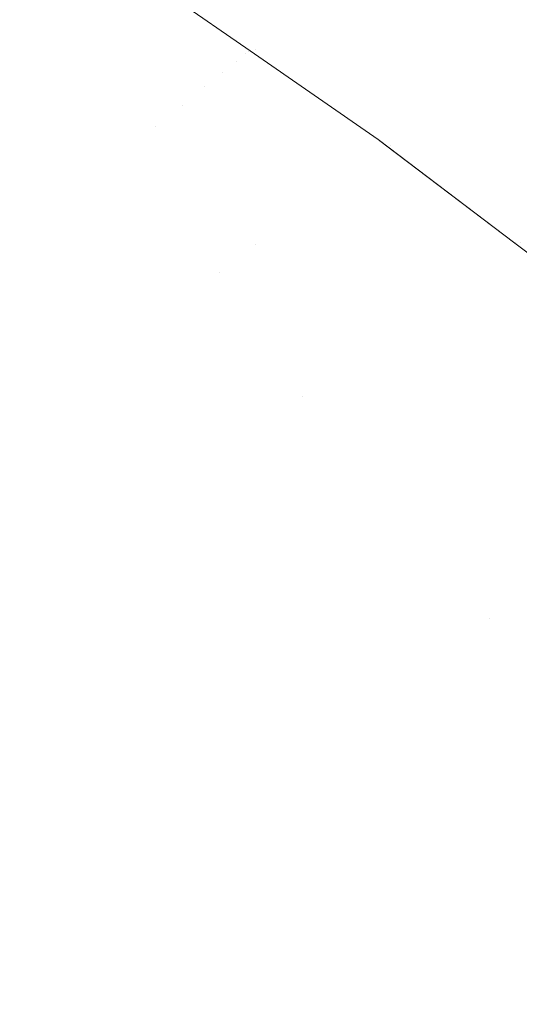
# Model space of a CAD drawing. Header units: centimetres. Extents: x -35.1 to 36.2, y 4.2 to 6.
# Tile 183 of 256: x -11.19481 to -11.18511, y 5.95506 to 5.97419. Entities that reach past the tile are written whole.
import ezdxf

# ---------------------------------------------------------------- set-up
doc = ezdxf.new("R2010")
doc.units = ezdxf.units.CM
doc.header["$LTSCALE"] = 2.54
doc.layers.add('Lucido design-1', color=7, linetype='Continuous')

# ---------------------------------------------------------------- blocks, each defined once
blk = doc.blocks.new('Gruppo-4-1')
at = {"color": 7, "linetype": 'Continuous', "lineweight": 9}
for points, invisible_edges in [([(36.07398, 5.976693, -2312.357891), (-34.958478, 5.976693, -2312.357891), (-34.958478, 5.973816, -2312.354611), (36.07398, 5.973816, -2312.354611)], 5), ([(-11.196874, 5.976277, -2313.0377), (-11.1941, 5.974517, -2313.0377), (-11.194566, 5.974118, -2313.040757), (-11.197325, 5.975869, -2313.040757)], 15), ([(-11.197325, 5.975869, -2313.040757), (-11.194566, 5.974118, -2313.040757), (-11.195112, 5.97365, -2313.043786), (-11.197854, 5.97539, -2313.043786)], 15), ([(-11.190595, 5.973387, -2313.029971), (-11.190716, 5.973289, -2313.031524), (-11.193419, 5.975101, -2313.031524), (-11.193204, 5.975284, -2313.028414)], 15), ([(-11.190418, 5.973531, -2313.026855), (-11.190496, 5.973468, -2313.028414), (-11.193204, 5.975284, -2313.028414), (-11.193076, 5.975394, -2313.025294)], 15), ([(-11.193204, 5.975284, -2313.028414), (-11.190496, 5.973468, -2313.028414), (-11.190595, 5.973387, -2313.029971)], 11), ([(-11.193076, 5.975394, -2313.025294), (-11.190363, 5.973575, -2313.025294), (-11.190418, 5.973531, -2313.026855)], 11), ([(-11.190363, 5.973575, -2313.025294), (-11.193076, 5.975394, -2313.025294), (-11.192204, 5.974886, -2313.02217)], 11), ([(-11.192945, 5.975431, -2312.817976), (-11.192682, 5.975431, -2312.813788), (-11.189974, 5.973611, -2312.813914), (-11.190233, 5.973611, -2312.818039)], 15), ([(-11.192204, 5.974886, -2312.82217), (-11.192945, 5.975431, -2312.817976), (-11.190233, 5.973611, -2312.818039)], 11), ([(-11.189543, 5.973611, -2312.809802), (-11.189974, 5.973611, -2312.813914), (-11.192682, 5.975431, -2312.813788), (-11.192245, 5.975431, -2312.809612)], 15), ([(-11.192245, 5.975431, -2312.809612), (-11.191635, 5.975431, -2312.805454), (-11.188942, 5.973611, -2312.805707), (-11.189543, 5.973611, -2312.809802)], 15), ([(-11.188173, 5.973611, -2312.801636), (-11.188942, 5.973611, -2312.805707), (-11.191635, 5.975431, -2312.805454), (-11.190854, 5.975431, -2312.801321)], 15), ([(-11.190854, 5.975431, -2312.801321), (-11.189904, 5.975431, -2312.797218), (-11.187237, 5.973611, -2312.797595), (-11.188173, 5.973611, -2312.801636)], 15), ([(-11.186137, 5.973611, -2312.793589), (-11.187237, 5.973611, -2312.797595), (-11.189904, 5.975431, -2312.797218), (-11.188787, 5.975431, -2312.793151)], 15), ([(-11.188787, 5.975431, -2312.793151), (-11.187507, 5.975431, -2312.789125), (-11.184877, 5.973611, -2312.789624), (-11.186137, 5.973611, -2312.793589)], 15), ([(-11.183459, 5.973611, -2312.785705), (-11.184877, 5.973611, -2312.789624), (-11.187507, 5.975431, -2312.789125), (-11.186068, 5.975431, -2312.785145)], 15), ([(-11.186068, 5.975431, -2312.785145), (-11.184473, 5.975431, -2312.781218), (-11.181888, 5.973611, -2312.781837), (-11.183459, 5.973611, -2312.785705)], 15), ([(-11.19086, 5.973173, -2313.033075), (-11.191024, 5.973039, -2313.034621), (-11.193717, 5.974845, -2313.034621), (-11.193419, 5.975101, -2313.031524)], 15), ([(-11.193419, 5.975101, -2313.031524), (-11.190716, 5.973289, -2313.031524), (-11.19086, 5.973173, -2313.033075)], 11), ([(-11.190334, 5.973589, -2313.02217), (-11.192204, 5.974886, -2313.02217), (-11.192204, 5.974886, -2312.82217), (-11.190334, 5.973589, -2312.82217)], 10), ([(-11.190233, 5.973611, -2312.818039), (-11.190334, 5.973589, -2312.82217), (-11.192204, 5.974886, -2312.82217)], 9), ([(-11.192204, 5.974886, -2313.02217), (-11.190334, 5.973589, -2313.02217), (-11.190363, 5.973575, -2313.025294)], 10), ([(-11.191211, 5.972888, -2313.036163), (-11.191419, 5.972719, -2313.0377), (-11.1941, 5.974517, -2313.0377), (-11.193717, 5.974845, -2313.034621)], 15), ([(-11.193717, 5.974845, -2313.034621), (-11.191024, 5.973039, -2313.034621), (-11.191211, 5.972888, -2313.036163)], 11), ([(-11.191648, 5.972533, -2313.039231), (-11.191899, 5.97233, -2313.040757), (-11.194566, 5.974118, -2313.040757), (-11.1941, 5.974517, -2313.0377)], 15), ([(-11.1941, 5.974517, -2313.0377), (-11.191419, 5.972719, -2313.0377), (-11.191648, 5.972533, -2313.039231)], 11), ([(-11.19217, 5.97211, -2313.042275), (-11.192463, 5.971873, -2313.043786), (-11.195112, 5.97365, -2313.043786), (-11.194566, 5.974118, -2313.040757)], 15), ([(-11.194566, 5.974118, -2313.040757), (-11.191899, 5.97233, -2313.040757), (-11.19217, 5.97211, -2313.042275)], 11), ([(36.07398, 5.973607, -2312.354392), (36.07398, 5.973816, -2312.354611), (-34.958478, 5.973816, -2312.354611), (-34.958478, 5.973607, -2312.354392)], 10), ([(36.07398, 5.971742, -2312.352444), (36.07398, 5.973607, -2312.354392), (-34.958478, 5.973607, -2312.354392), (-34.958478, 5.971742, -2312.352444)], 10), ([(-11.193109, 5.971349, -2313.046785), (-11.195739, 5.973113, -2313.046785), (-11.195112, 5.97365, -2313.043786), (-11.192463, 5.971873, -2313.043786)], 15), ([(-11.187802, 5.971678, -2313.026855), (-11.187882, 5.971617, -2313.028414), (-11.190496, 5.973468, -2313.028414), (-11.190418, 5.973531, -2313.026855)], 15), ([(-11.190418, 5.973531, -2313.026855), (-11.190363, 5.973575, -2313.025294), (-11.187745, 5.971722, -2313.025294), (-11.187802, 5.971678, -2313.026855)], 15), ([(-11.190363, 5.973575, -2313.025294), (-11.190334, 5.973589, -2313.02217), (-11.187845, 5.971862, -2313.02217)], 9), ([(-11.187845, 5.971862, -2313.02217), (-11.187745, 5.971722, -2313.025294), (-11.190363, 5.973575, -2313.025294)], 11), ([(-11.187845, 5.971862, -2312.82217), (-11.190334, 5.973589, -2312.82217), (-11.190233, 5.973611, -2312.818039)], 10), ([(-11.190334, 5.973589, -2312.82217), (-11.187845, 5.971862, -2312.82217), (-11.187845, 5.971862, -2313.02217), (-11.190334, 5.973589, -2313.02217)], 10), ([(-11.190233, 5.973611, -2312.818039), (-11.187615, 5.971757, -2312.8181), (-11.187845, 5.971862, -2312.82217)], 11), ([(-11.190233, 5.973611, -2312.818039), (-11.189974, 5.973611, -2312.813914), (-11.18736, 5.971757, -2312.814037), (-11.187615, 5.971757, -2312.8181)], 15), ([(-11.186936, 5.971757, -2312.809985), (-11.18736, 5.971757, -2312.814037), (-11.189974, 5.973611, -2312.813914), (-11.189543, 5.973611, -2312.809802)], 15), ([(-11.189543, 5.973611, -2312.809802), (-11.188942, 5.973611, -2312.805707), (-11.186344, 5.971757, -2312.805951), (-11.186936, 5.971757, -2312.809985)], 15), ([(-11.185586, 5.971757, -2312.80194), (-11.186344, 5.971757, -2312.805951), (-11.188942, 5.973611, -2312.805707), (-11.188173, 5.973611, -2312.801636)], 15), ([(-11.188173, 5.973611, -2312.801636), (-11.187237, 5.973611, -2312.797595), (-11.184663, 5.971757, -2312.797959), (-11.185586, 5.971757, -2312.80194)], 15), ([(-11.18358, 5.971757, -2312.794012), (-11.184663, 5.971757, -2312.797959), (-11.187237, 5.973611, -2312.797595), (-11.186137, 5.973611, -2312.793589)], 15), ([(-11.186137, 5.973611, -2312.793589), (-11.184877, 5.973611, -2312.789624), (-11.182338, 5.971757, -2312.790106), (-11.18358, 5.971757, -2312.794012)], 15), ([(-11.187984, 5.971538, -2313.029971), (-11.188109, 5.971442, -2313.031524), (-11.190716, 5.973289, -2313.031524), (-11.190595, 5.973387, -2313.029971)], 15), ([(-11.190595, 5.973387, -2313.029971), (-11.190496, 5.973468, -2313.028414), (-11.187882, 5.971617, -2313.028414), (-11.187984, 5.971538, -2313.029971)], 15), ([(-11.188256, 5.971329, -2313.033075), (-11.188426, 5.971199, -2313.034621), (-11.191024, 5.973039, -2313.034621), (-11.19086, 5.973173, -2313.033075)], 15), ([(-11.19086, 5.973173, -2313.033075), (-11.190716, 5.973289, -2313.031524), (-11.188109, 5.971442, -2313.031524), (-11.188256, 5.971329, -2313.033075)], 15), ([(-11.193836, 5.97076, -2313.04975), (-11.196444, 5.972509, -2313.04975), (-11.195739, 5.973113, -2313.046785), (-11.193109, 5.971349, -2313.046785)], 15), ([(-11.191211, 5.972888, -2313.036163), (-11.191024, 5.973039, -2313.034621), (-11.188426, 5.971199, -2313.034621), (-11.188618, 5.971052, -2313.036163)], 15), ([(-11.188618, 5.971052, -2313.036163), (-11.188832, 5.970887, -2313.0377), (-11.191419, 5.972719, -2313.0377), (-11.191211, 5.972888, -2313.036163)], 15), ([(-11.191648, 5.972533, -2313.039231), (-11.191419, 5.972719, -2313.0377), (-11.188832, 5.970887, -2313.0377), (-11.189068, 5.970706, -2313.039231)], 15), ([(-11.194641, 5.970107, -2313.052675), (-11.197225, 5.97184, -2313.052675), (-11.196444, 5.972509, -2313.04975), (-11.193836, 5.97076, -2313.04975)], 15), ([(-11.189068, 5.970706, -2313.039231), (-11.189325, 5.970508, -2313.040757), (-11.191899, 5.97233, -2313.040757), (-11.191648, 5.972533, -2313.039231)], 15), ([(-11.19217, 5.97211, -2313.042275), (-11.191899, 5.97233, -2313.040757), (-11.189325, 5.970508, -2313.040757), (-11.189605, 5.970293, -2313.042275)], 15), ([(-11.189605, 5.970293, -2313.042275), (-11.189905, 5.970062, -2313.043786), (-11.192463, 5.971873, -2313.043786), (-11.19217, 5.97211, -2313.042275)], 15), ([(-11.195522, 5.969392, -2313.055559), (-11.198081, 5.971107, -2313.055559), (-11.197225, 5.97184, -2313.052675), (-11.194641, 5.970107, -2313.052675)], 15), ([(-11.190227, 5.969815, -2313.04529), (-11.19057, 5.969552, -2313.046785), (-11.193109, 5.971349, -2313.046785), (-11.192463, 5.971873, -2313.043786)], 15), ([(-11.192463, 5.971873, -2313.043786), (-11.189905, 5.970062, -2313.043786), (-11.190227, 5.969815, -2313.04529)], 11), ([(-11.187845, 5.971862, -2312.82217), (-11.18519, 5.969852, -2312.82217), (-11.18519, 5.969852, -2313.02217), (-11.187702, 5.971754, -2313.02217)], 10), ([(-11.187702, 5.971754, -2313.02217), (-11.187845, 5.971862, -2313.02217), (-11.187845, 5.971862, -2312.82217)], 10), ([(-11.18519, 5.969852, -2312.82217), (-11.187845, 5.971862, -2312.82217), (-11.187615, 5.971757, -2312.8181)], 10), ([(-11.187845, 5.971862, -2313.02217), (-11.187702, 5.971754, -2313.02217), (-11.187711, 5.971748, -2313.023732)], 10), ([(-11.187711, 5.971748, -2313.023732), (-11.187745, 5.971722, -2313.025294), (-11.187845, 5.971862, -2313.02217)], 11), ([(-34.958478, 5.971742, -2312.352444), (-34.958478, 5.970799, -2312.351459), (36.07398, 5.970799, -2312.351459), (36.07398, 5.971742, -2312.352444)], 10), ([(-11.187984, 5.971538, -2313.029971), (-11.187882, 5.971617, -2313.028414), (-11.185363, 5.969735, -2313.028414), (-11.185468, 5.969658, -2313.029971)], 15), ([(-11.185281, 5.969794, -2313.026855), (-11.185363, 5.969735, -2313.028414), (-11.187882, 5.971617, -2313.028414), (-11.187802, 5.971678, -2313.026855)], 15), ([(-11.187802, 5.971678, -2313.026855), (-11.187745, 5.971722, -2313.025294), (-11.185223, 5.969837, -2313.025294), (-11.185281, 5.969794, -2313.026855)], 15), ([(-11.185187, 5.969863, -2313.023732), (-11.185223, 5.969837, -2313.025294), (-11.187745, 5.971722, -2313.025294), (-11.187711, 5.971748, -2313.023732)], 15), ([(-11.185187, 5.969863, -2313.023732), (-11.187711, 5.971748, -2313.023732), (-11.187702, 5.971754, -2313.02217)], 11), ([(-11.187702, 5.971754, -2313.02217), (-11.18519, 5.969852, -2313.02217), (-11.185187, 5.969863, -2313.023732)], 10), ([(-11.187615, 5.971757, -2312.8181), (-11.18736, 5.971757, -2312.814037), (-11.184841, 5.969871, -2312.814154), (-11.185092, 5.969871, -2312.818159)], 15), ([(-11.187615, 5.971757, -2312.8181), (-11.185092, 5.969871, -2312.818159), (-11.18519, 5.969852, -2312.82217)], 11), ([(-11.184423, 5.969871, -2312.810161), (-11.184841, 5.969871, -2312.814154), (-11.18736, 5.971757, -2312.814037), (-11.186936, 5.971757, -2312.809985)], 15), ([(-11.186936, 5.971757, -2312.809985), (-11.186344, 5.971757, -2312.805951), (-11.183839, 5.969871, -2312.806186), (-11.184423, 5.969871, -2312.810161)], 15), ([(-11.183092, 5.969871, -2312.802233), (-11.183839, 5.969871, -2312.806186), (-11.186344, 5.971757, -2312.805951), (-11.185586, 5.971757, -2312.80194)], 15), ([(-11.185586, 5.971757, -2312.80194), (-11.184663, 5.971757, -2312.797959), (-11.182183, 5.969871, -2312.79831), (-11.183092, 5.969871, -2312.802233)], 15), ([(-11.188256, 5.971329, -2313.033075), (-11.188109, 5.971442, -2313.031524), (-11.185596, 5.969565, -2313.031524), (-11.185747, 5.969455, -2313.033075)], 15), ([(-11.185468, 5.969658, -2313.029971), (-11.185596, 5.969565, -2313.031524), (-11.188109, 5.971442, -2313.031524), (-11.187984, 5.971538, -2313.029971)], 15), ([(-11.190934, 5.969272, -2313.048272), (-11.191318, 5.968977, -2313.04975), (-11.193836, 5.97076, -2313.04975), (-11.193109, 5.971349, -2313.046785)], 15), ([(-11.193109, 5.971349, -2313.046785), (-11.19057, 5.969552, -2313.046785), (-11.190934, 5.969272, -2313.048272)], 11), ([(-11.185747, 5.969455, -2313.033075), (-11.185921, 5.969328, -2313.034621), (-11.188426, 5.971199, -2313.034621), (-11.188256, 5.971329, -2313.033075)], 15), ([(-11.186119, 5.969184, -2313.036163), (-11.186338, 5.969024, -2313.0377), (-11.188832, 5.970887, -2313.0377), (-11.188618, 5.971052, -2313.036163)], 15), ([(-11.188618, 5.971052, -2313.036163), (-11.188426, 5.971199, -2313.034621), (-11.185921, 5.969328, -2313.034621), (-11.186119, 5.969184, -2313.036163)], 15), ([(-11.189068, 5.970706, -2313.039231), (-11.188832, 5.970887, -2313.0377), (-11.186338, 5.969024, -2313.0377), (-11.186581, 5.968848, -2313.039231)], 15), ([(36.07398, 5.970799, -2312.351459), (-34.958478, 5.970799, -2312.351459), (-34.958478, 5.967648, -2312.348442), (36.07398, 5.967648, -2312.348442)], 5), ([(-11.193836, 5.97076, -2313.04975), (-11.191318, 5.968977, -2313.04975), (-11.192146, 5.968341, -2313.052675), (-11.194641, 5.970107, -2313.052675)], 15), ([(-11.186581, 5.968848, -2313.039231), (-11.186845, 5.968655, -2313.040757), (-11.189325, 5.970508, -2313.040757), (-11.189068, 5.970706, -2313.039231)], 15), ([(-11.189605, 5.970293, -2313.042275), (-11.189325, 5.970508, -2313.040757), (-11.186845, 5.968655, -2313.040757), (-11.187132, 5.968446, -2313.042275)], 15), ([(-11.187132, 5.968446, -2313.042275), (-11.187441, 5.968221, -2313.043786), (-11.189905, 5.970062, -2313.043786), (-11.189605, 5.970293, -2313.042275)], 15), ([(-11.194641, 5.970107, -2313.052675), (-11.192146, 5.968341, -2313.052675), (-11.193053, 5.967644, -2313.055559), (-11.195522, 5.969392, -2313.055559)], 15), ([(-11.190227, 5.969815, -2313.04529), (-11.189905, 5.970062, -2313.043786), (-11.187441, 5.968221, -2313.043786), (-11.187772, 5.96798, -2313.04529)], 15), ([(-11.187772, 5.96798, -2313.04529), (-11.188124, 5.967724, -2313.046785), (-11.19057, 5.969552, -2313.046785), (-11.190227, 5.969815, -2313.04529)], 15), ([(-11.185468, 5.969658, -2313.029971), (-11.185363, 5.969735, -2313.028414), (-11.182939, 5.967825, -2313.028414), (-11.183046, 5.967751, -2313.029971)], 15), ([(-11.182855, 5.967883, -2313.026855), (-11.182939, 5.967825, -2313.028414), (-11.185363, 5.969735, -2313.028414), (-11.185281, 5.969794, -2313.026855)], 15), ([(-11.185281, 5.969794, -2313.026855), (-11.185223, 5.969837, -2313.025294), (-11.182795, 5.967924, -2313.025294), (-11.182855, 5.967883, -2313.026855)], 15), ([(-11.182759, 5.967949, -2313.023732), (-11.182795, 5.967924, -2313.025294), (-11.185223, 5.969837, -2313.025294), (-11.185187, 5.969863, -2313.023732)], 15), ([(-11.183772, 5.968777, -2312.82217), (-11.18519, 5.969852, -2312.82217), (-11.185092, 5.969871, -2312.818159)], 10), ([(-11.185187, 5.969863, -2313.023732), (-11.18519, 5.969852, -2313.02217), (-11.183772, 5.968777, -2313.02217)], 9), ([(-11.18519, 5.969852, -2312.82217), (-11.183772, 5.968777, -2312.82217), (-11.183772, 5.968777, -2313.02217), (-11.18519, 5.969852, -2313.02217)], 10), ([(-11.183772, 5.968777, -2313.02217), (-11.182759, 5.967949, -2313.023732), (-11.185187, 5.969863, -2313.023732)], 11), ([(-11.190934, 5.969272, -2313.048272), (-11.19057, 5.969552, -2313.046785), (-11.188124, 5.967724, -2313.046785), (-11.188497, 5.967452, -2313.048272)], 15), ([(-11.185747, 5.969455, -2313.033075), (-11.185596, 5.969565, -2313.031524), (-11.183178, 5.96766, -2313.031524), (-11.183333, 5.967553, -2313.033075)], 15), ([(-11.183046, 5.967751, -2313.029971), (-11.183178, 5.96766, -2313.031524), (-11.185596, 5.969565, -2313.031524), (-11.185468, 5.969658, -2313.029971)], 15), ([(-11.195522, 5.969392, -2313.055559), (-11.193053, 5.967644, -2313.055559), (-11.194037, 5.966889, -2313.058396), (-11.196478, 5.968617, -2313.058396)], 15), ([(-11.186119, 5.969184, -2313.036163), (-11.185921, 5.969328, -2313.034621), (-11.183511, 5.967429, -2313.034621), (-11.183714, 5.96729, -2313.036163)], 15), ([(-11.183333, 5.967553, -2313.033075), (-11.183511, 5.967429, -2313.034621), (-11.185921, 5.969328, -2313.034621), (-11.185747, 5.969455, -2313.033075)], 15), ([(-11.188497, 5.967452, -2313.048272), (-11.188892, 5.967165, -2313.04975), (-11.191318, 5.968977, -2313.04975), (-11.190934, 5.969272, -2313.048272)], 15), ([(-11.183714, 5.96729, -2313.036163), (-11.183939, 5.967134, -2313.0377), (-11.186338, 5.969024, -2313.0377), (-11.186119, 5.969184, -2313.036163)], 15), ([(-11.189307, 5.966862, -2313.051217), (-11.189743, 5.966545, -2313.052675), (-11.192146, 5.968341, -2313.052675), (-11.191318, 5.968977, -2313.04975)], 15), ([(-11.191318, 5.968977, -2313.04975), (-11.188892, 5.967165, -2313.04975), (-11.189307, 5.966862, -2313.051217)], 11), ([(-11.186581, 5.968848, -2313.039231), (-11.186338, 5.969024, -2313.0377), (-11.183939, 5.967134, -2313.0377), (-11.184187, 5.966962, -2313.039231)], 15), ([(-11.184187, 5.966962, -2313.039231), (-11.184459, 5.966775, -2313.040757), (-11.186845, 5.968655, -2313.040757), (-11.186581, 5.968848, -2313.039231)], 15), ([(-11.196478, 5.968617, -2313.058396), (-11.194037, 5.966889, -2313.058396), (-11.195093, 5.966077, -2313.061185), (-11.197505, 5.967785, -2313.061185)], 15), ([(-11.187132, 5.968446, -2313.042275), (-11.186845, 5.968655, -2313.040757), (-11.184459, 5.966775, -2313.040757), (-11.184753, 5.966572, -2313.042275)], 15), ([(-11.184753, 5.966572, -2313.042275), (-11.18507, 5.966353, -2313.043786), (-11.187441, 5.968221, -2313.043786), (-11.187132, 5.968446, -2313.042275)], 15), ([(-11.190674, 5.965866, -2313.055559), (-11.193053, 5.967644, -2313.055559), (-11.192146, 5.968341, -2313.052675), (-11.189743, 5.966545, -2313.052675)], 15), ([(-11.187772, 5.96798, -2313.04529), (-11.187441, 5.968221, -2313.043786), (-11.18507, 5.966353, -2313.043786), (-11.185409, 5.966119, -2313.04529)], 15), ([(-11.185409, 5.966119, -2313.04529), (-11.18577, 5.965869, -2313.046785), (-11.188124, 5.967724, -2313.046785), (-11.187772, 5.96798, -2313.04529)], 15), ([(36.07398, 5.967648, -2312.348442), (-34.958478, 5.967648, -2312.348442), (-34.958478, 5.964367, -2312.345566), (36.07398, 5.964367, -2312.345566)], 5), ([(-11.191684, 5.965131, -2313.058396), (-11.194037, 5.966889, -2313.058396), (-11.193053, 5.967644, -2313.055559), (-11.190674, 5.965866, -2313.055559)], 15), ([(-11.188497, 5.967452, -2313.048272), (-11.188124, 5.967724, -2313.046785), (-11.18577, 5.965869, -2313.046785), (-11.186153, 5.965605, -2313.048272)], 15), ([(-11.186153, 5.965605, -2313.048272), (-11.186557, 5.965325, -2313.04975), (-11.188892, 5.967165, -2313.04975), (-11.188497, 5.967452, -2313.048272)], 15), ([(-11.189307, 5.966862, -2313.051217), (-11.188892, 5.967165, -2313.04975), (-11.186557, 5.965325, -2313.04975), (-11.186983, 5.965031, -2313.051217)], 15), ([(-11.192769, 5.964341, -2313.061185), (-11.195093, 5.966077, -2313.061185), (-11.194037, 5.966889, -2313.058396), (-11.191684, 5.965131, -2313.058396)], 15), ([(-11.186983, 5.965031, -2313.051217), (-11.18743, 5.964723, -2313.052675), (-11.189743, 5.966545, -2313.052675), (-11.189307, 5.966862, -2313.051217)], 15), ([(-11.189743, 5.966545, -2313.052675), (-11.18743, 5.964723, -2313.052675), (-11.188385, 5.964063, -2313.055559), (-11.190674, 5.965866, -2313.055559)], 15), ([(-11.185409, 5.966119, -2313.04529), (-11.18507, 5.966353, -2313.043786), (-11.182791, 5.964461, -2313.043786), (-11.183138, 5.964233, -2313.04529)], 15), ([(-11.193927, 5.963498, -2313.063922), (-11.19622, 5.965211, -2313.063922), (-11.195093, 5.966077, -2313.061185), (-11.192769, 5.964341, -2313.061185)], 15), ([(-11.183138, 5.964233, -2313.04529), (-11.183508, 5.963991, -2313.046785), (-11.18577, 5.965869, -2313.046785), (-11.185409, 5.966119, -2313.04529)], 15), ([(-11.186153, 5.965605, -2313.048272), (-11.18577, 5.965869, -2313.046785), (-11.183508, 5.963991, -2313.046785), (-11.1839, 5.963734, -2313.048272)], 15), ([(-11.190674, 5.965866, -2313.055559), (-11.188385, 5.964063, -2313.055559), (-11.18942, 5.963348, -2313.058396), (-11.191684, 5.965131, -2313.058396)], 15), ([(-11.1839, 5.963734, -2313.048272), (-11.184314, 5.963462, -2313.04975), (-11.186557, 5.965325, -2313.04975), (-11.186153, 5.965605, -2313.048272)], 15), ([(-11.186983, 5.965031, -2313.051217), (-11.186557, 5.965325, -2313.04975), (-11.184314, 5.963462, -2313.04975), (-11.18475, 5.963177, -2313.051217)], 15), ([(-11.195154, 5.962604, -2313.066604), (-11.197415, 5.964293, -2313.066604), (-11.19622, 5.965211, -2313.063922), (-11.193927, 5.963498, -2313.063922)], 15), ([(-11.191684, 5.965131, -2313.058396), (-11.18942, 5.963348, -2313.058396), (-11.190533, 5.962579, -2313.061185), (-11.192769, 5.964341, -2313.061185)], 15), ([(-11.18475, 5.963177, -2313.051217), (-11.185207, 5.962877, -2313.052675), (-11.18743, 5.964723, -2313.052675), (-11.186983, 5.965031, -2313.051217)], 15), ([(-11.185686, 5.962563, -2313.054122), (-11.186185, 5.962236, -2313.055559), (-11.188385, 5.964063, -2313.055559), (-11.18743, 5.964723, -2313.052675)], 15), ([(-11.18743, 5.964723, -2313.052675), (-11.185207, 5.962877, -2313.052675), (-11.185686, 5.962563, -2313.054122)], 11), ([(36.07398, 5.964367, -2312.345566), (-34.958478, 5.964367, -2312.345566), (-34.958478, 5.960965, -2312.342835), (36.07398, 5.960965, -2312.342835)], 5), ([(-11.192769, 5.964341, -2313.061185), (-11.190533, 5.962579, -2313.061185), (-11.19172, 5.961759, -2313.063922), (-11.193927, 5.963498, -2313.063922)], 15), ([(-11.187245, 5.961541, -2313.058396), (-11.18942, 5.963348, -2313.058396), (-11.188385, 5.964063, -2313.055559), (-11.186185, 5.962236, -2313.055559)], 15), ([(-11.193927, 5.963498, -2313.063922), (-11.19172, 5.961759, -2313.063922), (-11.192978, 5.960889, -2313.066604), (-11.195154, 5.962604, -2313.066604)], 15), ([(-11.188384, 5.960794, -2313.061185), (-11.190533, 5.962579, -2313.061185), (-11.18942, 5.963348, -2313.058396), (-11.187245, 5.961541, -2313.058396)], 15), ([(-11.182607, 5.961302, -2313.051217), (-11.183074, 5.961011, -2313.052675), (-11.185207, 5.962877, -2313.052675), (-11.18475, 5.963177, -2313.051217)], 15), ([(-11.185686, 5.962563, -2313.054122), (-11.185207, 5.962877, -2313.052675), (-11.183074, 5.961011, -2313.052675), (-11.183563, 5.960706, -2313.054122)], 15), ([(-11.195154, 5.962604, -2313.066604), (-11.192978, 5.960889, -2313.066604), (-11.194305, 5.959973, -2313.069229), (-11.196448, 5.961661, -2313.069229)], 15), ([(-11.189599, 5.959998, -2313.063922), (-11.19172, 5.961759, -2313.063922), (-11.190533, 5.962579, -2313.061185), (-11.188384, 5.960794, -2313.061185)], 15), ([(-11.183563, 5.960706, -2313.054122), (-11.184074, 5.960389, -2313.055559), (-11.186185, 5.962236, -2313.055559), (-11.185686, 5.962563, -2313.054122)], 15), ([(-11.186185, 5.962236, -2313.055559), (-11.184074, 5.960389, -2313.055559), (-11.185157, 5.959715, -2313.058396), (-11.187245, 5.961541, -2313.058396)], 15), ([(-11.196448, 5.961661, -2313.069229), (-11.194305, 5.959973, -2313.069229), (-11.195697, 5.959012, -2313.071794), (-11.197806, 5.960673, -2313.071794)], 15), ([(-11.190888, 5.959153, -2313.066604), (-11.192978, 5.960889, -2313.066604), (-11.19172, 5.961759, -2313.063922), (-11.189599, 5.959998, -2313.063922)], 15), ([(-11.187245, 5.961541, -2313.058396), (-11.185157, 5.959715, -2313.058396), (-11.186322, 5.95899, -2313.061185), (-11.188384, 5.960794, -2313.061185)], 15), ([(36.07398, 5.960965, -2312.342835), (-34.958478, 5.960965, -2312.342835), (-34.958478, 5.957446, -2312.340255), (36.07398, 5.957446, -2312.340255)], 5), ([(-11.192246, 5.958263, -2313.069229), (-11.194305, 5.959973, -2313.069229), (-11.192978, 5.960889, -2313.066604), (-11.190888, 5.959153, -2313.066604)], 15), ([(-11.188384, 5.960794, -2313.061185), (-11.186322, 5.95899, -2313.061185), (-11.187564, 5.958217, -2313.063922), (-11.189599, 5.959998, -2313.063922)], 15), ([(-11.182594, 5.958204, -2313.056983), (-11.183157, 5.957871, -2313.058396), (-11.185157, 5.959715, -2313.058396), (-11.184074, 5.960389, -2313.055559)], 15), ([(-11.193671, 5.957329, -2313.071794), (-11.195697, 5.959012, -2313.071794), (-11.194305, 5.959973, -2313.069229), (-11.192246, 5.958263, -2313.069229)], 15), ([(-11.189599, 5.959998, -2313.063922), (-11.187564, 5.958217, -2313.063922), (-11.188881, 5.957398, -2313.066604), (-11.190888, 5.959153, -2313.066604)], 15), ([(-11.184346, 5.957169, -2313.061185), (-11.186322, 5.95899, -2313.061185), (-11.185157, 5.959715, -2313.058396), (-11.183157, 5.957871, -2313.058396)], 15), ([(-11.195158, 5.956354, -2313.074297), (-11.19715, 5.958008, -2313.074297), (-11.195697, 5.959012, -2313.071794), (-11.193671, 5.957329, -2313.071794)], 15), ([(-11.190888, 5.959153, -2313.066604), (-11.188881, 5.957398, -2313.066604), (-11.19027, 5.956534, -2313.069229), (-11.192246, 5.958263, -2313.069229)], 15), ([(-11.185614, 5.95642, -2313.063922), (-11.187564, 5.958217, -2313.063922), (-11.186322, 5.95899, -2313.061185), (-11.184346, 5.957169, -2313.061185)], 15), ([(-11.192246, 5.958263, -2313.069229), (-11.19027, 5.956534, -2313.069229), (-11.191726, 5.955628, -2313.071794), (-11.193671, 5.957329, -2313.071794)], 15), ([(-11.186959, 5.955626, -2313.066604), (-11.188881, 5.957398, -2313.066604), (-11.187564, 5.958217, -2313.063922), (-11.185614, 5.95642, -2313.063922)], 15), ([(36.07398, 5.957446, -2312.340255), (-34.958478, 5.957446, -2312.340255), (-34.958478, 5.953819, -2312.337831), (36.07398, 5.953819, -2312.337831)], 5), ([(-11.193671, 5.957329, -2313.071794), (-11.191726, 5.955628, -2313.071794), (-11.193247, 5.954681, -2313.074297), (-11.195158, 5.956354, -2313.074297)], 15), ([(-11.188376, 5.954789, -2313.069229), (-11.19027, 5.956534, -2313.069229), (-11.188881, 5.957398, -2313.066604), (-11.186959, 5.955626, -2313.066604)], 15), ([(-11.184346, 5.957169, -2313.061185), (-11.182456, 5.955334, -2313.061185), (-11.183749, 5.954609, -2313.063922), (-11.185614, 5.95642, -2313.063922)], 15), ([(-11.189863, 5.95391, -2313.071794), (-11.191726, 5.955628, -2313.071794), (-11.19027, 5.956534, -2313.069229), (-11.188376, 5.954789, -2313.069229)], 15), ([(-11.195158, 5.956354, -2313.074297), (-11.193247, 5.954681, -2313.074297), (-11.194829, 5.953697, -2313.076736), (-11.196706, 5.955339, -2313.076736)], 15), ([(-11.185614, 5.95642, -2313.063922), (-11.183749, 5.954609, -2313.063922), (-11.18512, 5.95384, -2313.066604), (-11.186959, 5.955626, -2313.066604)], 15), ([(-11.191416, 5.952993, -2313.074297), (-11.193247, 5.954681, -2313.074297), (-11.191726, 5.955628, -2313.071794), (-11.189863, 5.95391, -2313.071794)], 15), ([(-11.186959, 5.955626, -2313.066604), (-11.18512, 5.95384, -2313.066604), (-11.186565, 5.95303, -2313.069229), (-11.188376, 5.954789, -2313.069229)], 15)]:
    blk.add_3dface(points, dxfattribs=dict(at, invisible_edges=invisible_edges))

msp = doc.modelspace()

# ---------------------------------------------------------------- block references
at = {"layer": 'Lucido design-1', "color": 7}
msp.add_blockref('Gruppo-4-1', (0, 0), dxfattribs=at)

doc.saveas('drawing.dxf')
